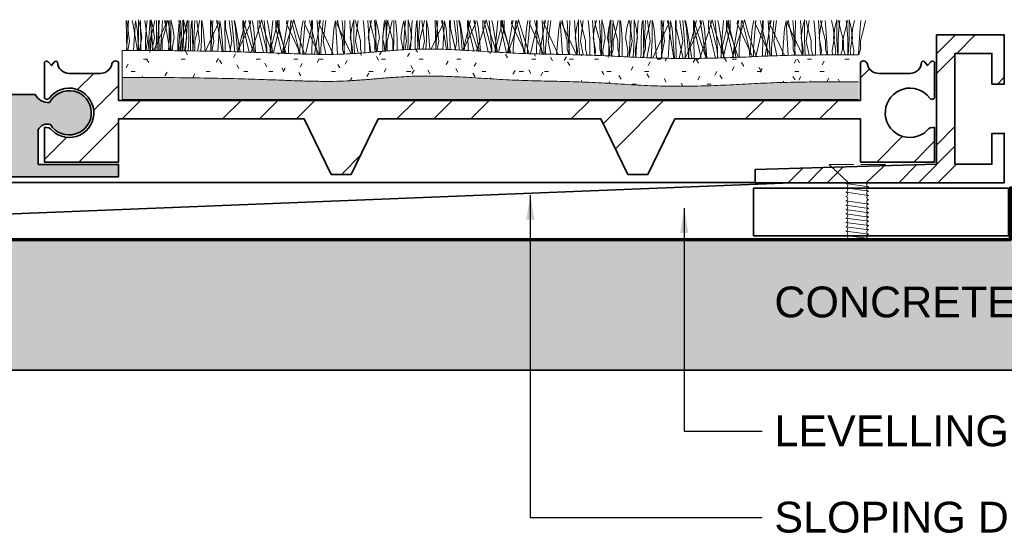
# Model space of a CAD drawing. Header units: millimetres. Extents: x -169 to 166, y -160 to 79.
# Tile 9 of 10: x 39 to 119, y -12 to 29. Entities that reach past the tile are written whole.
import ezdxf

# ---------------------------------------------------------------- set-up
doc = ezdxf.new("R2010")
doc.units = ezdxf.units.MM
for name, color, linetype, lineweight in [('FS-DETAIL', 3, 'Continuous', 35), ('FS-DETAIL-HATCH', 253, 'Continuous', 13), ('FS-DETAIL-THIN', 8, 'Continuous', 18), ('FS-DETAIL-WIDE', 4, 'Continuous', 70), ('FS-TEXT', 7, 'Continuous', 25)]:
    doc.layers.add(name, color=color, linetype=linetype, lineweight=lineweight)
doc.styles.add('Arial', font='arial.ttf', dxfattribs={"height": 2.5})
doc.dimstyles.new('Diagonal_2.5mm Arial$7', dxfattribs={"dimtxt": 2.5, "dimasz": 2, "dimexe": 2.5, "dimexo": 5, "dimgap": 1, "dimtad": 0, "dimzin": 0, "dimdsep": 46, "dimtxsty": 'Arial', "dimcen": 2, "dimdle": 4, "dimclrd": 1, "dimclre": 256, "dimclrt": 7, "dimaunit": 1, "dimadec": 0, "dimazin": 0, "dimtfac": 1, "dimtix": 1, "dimtmove": 2, "dimatfit": 3, "dimfxl": 1, "dimtvp": 1, "dimtolj": 1, "dimtzin": 0, "dimarcsym": 0})

# ---------------------------------------------------------------- blocks, each defined once
blk = doc.blocks.new('SCREW_DETAIL6')
for p, q in [((3359.438, 1426.563), (3361.185, 1427.24)), ((3361.013, 1427.273), (3361.035, 1427.181)), ((3359.517, 1426.921), (3359.588, 1426.622)), ((3359.518, 1426.222), (3361.266, 1426.898)), ((3359.599, 1425.88), (3361.347, 1426.557)), ((3359.76, 1425.197), (3361.508, 1425.874)), ((3359.841, 1424.856), (3361.589, 1425.532)), ((3359.921, 1424.514), (3361.669, 1425.191)), ((3360.002, 1424.173), (3361.75, 1424.849)), ((3360.083, 1423.831), (3361.831, 1424.508)), ((3360.163, 1423.49), (3361.911, 1424.166)), ((3360.244, 1423.148), (3361.992, 1423.825)), ((3360.324, 1422.807), (3362.072, 1423.483)), ((3360.405, 1422.466), (3362.153, 1423.142))]:
    blk.add_line(p, q)
at = {"flags": 128}
for points in [[(3360.204, 1428.588), (3362.158, 1429.05), (3362.096, 1428.957)], [(3362.096, 1428.957), (3361.005, 1427.309), (3361.013, 1427.273)], [(3359.653, 1428.458), (3357.699, 1427.997), (3357.956, 1427.85)], [(3357.956, 1427.85), (3359.509, 1426.956), (3359.517, 1426.921)]]:
    blk.add_lwpolyline(points, dxfattribs=at)
for centre, start, end in [((3361.242, 1427.072), 108.57887, 277.32167), ((3359.462, 1426.389), 289.24806, 97.99086), ((3361.322, 1426.731), 108.57887, 277.32167), ((3361.403, 1426.389), 108.57887, 277.32167), ((3359.543, 1426.047), 289.24806, 97.99086), ((3359.623, 1425.706), 289.24806, 97.99086), ((3361.484, 1426.048), 108.57887, 277.32167), ((3361.564, 1425.706), 108.57887, 277.32167), ((3359.704, 1425.364), 289.24806, 97.99086), ((3359.785, 1425.023), 289.24806, 97.99086), ((3359.865, 1424.681), 289.24806, 97.99086), ((3361.645, 1425.365), 108.57887, 277.32167), ((3361.725, 1425.023), 108.57887, 277.32167), ((3361.806, 1424.682), 108.57887, 277.32167), ((3359.946, 1424.34), 289.24806, 97.99086), ((3360.026, 1423.998), 289.24806, 97.99086), ((3361.887, 1424.341), 108.57887, 277.32167), ((3361.967, 1423.999), 108.57887, 277.32167), ((3360.107, 1423.657), 289.24806, 97.99086), ((3360.188, 1423.315), 289.24806, 97.99086), ((3362.048, 1423.658), 108.57887, 277.32167), ((3362.129, 1423.316), 108.57887, 277.32167), ((3360.268, 1422.974), 289.24806, 97.99086), ((3360.349, 1422.632), 289.24806, 97.99086), ((3360.43, 1422.291), 58.46391, 97.99086), ((3362.209, 1422.975), 108.57887, 271.946)]:
    blk.add_arc(centre, 0.176, start, end)
blk = doc.blocks.new('CARPET-H-PROFILE-MAXI')
at = {"layer": 'FS-DETAIL-HATCH'}
for p, q in [((-73.389, -53.147), (-73.339, -55.574)), ((-73.101, -54.822), (-73.322, -53.147)), ((-73.179, -53.147), (-73.251, -54.109)), ((-72.801, -53.509), (-72.884, -53.147)), ((-72.456, -55.582), (-72.801, -53.509)), ((-72.777, -55.579), (-72.627, -53.161)), ((-72.501, -53.809), (-72.627, -53.161)), ((-72.211, -53.734), (-72.375, -53.078)), ((-72.375, -53.434), (-72.375, -53.078)), ((-72.375, -54.747), (-72.375, -53.434)), ((-72.227, -53.147), (-72.177, -55.584)), ((-71.638, -54.822), (-71.859, -53.147)), ((-71.685, -53.147), (-71.737, -53.547)), ((-71.44, -53.147), (-71.512, -54.109)), ((-71.339, -53.809), (-71.468, -53.147)), ((-71.19, -53.768), (-71.362, -53.078)), ((-71.362, -53.434), (-71.362, -53.078)), ((-71.362, -54.747), (-71.362, -53.434)), ((-71.161, -53.659), (-71.058, -53.147)), ((-71.15, -55.593), (-70.125, -53.397)), ((-70.912, -53.434), (-70.912, -53.147)), ((-70.912, -54.747), (-70.912, -53.434)), ((-70.764, -53.147), (-70.714, -55.597)), ((-70.672, -53.147), (-70.724, -53.547)), ((-70.428, -53.147), (-70.5, -54.109)), ((-70.176, -53.509), (-70.259, -53.147)), ((-69.827, -55.605), (-70.176, -53.509)), ((-70.125, -53.397), (-70.166, -53.147)), ((-70.148, -53.659), (-70.046, -53.147)), ((-69.876, -53.809), (-70.005, -53.147)), ((-69.899, -53.434), (-69.899, -53.147)), ((-69.899, -54.747), (-69.899, -53.434)), ((-69.586, -53.734), (-69.75, -53.078)), ((-69.75, -53.434), (-69.75, -53.078)), ((-69.75, -54.747), (-69.75, -53.434)), ((-69.06, -53.147), (-69.112, -53.547)), ((-68.887, -54.822), (-69.108, -53.147)), ((-68.965, -53.147), (-69.037, -54.109)), ((-68.815, -53.147), (-68.887, -54.109)), ((-68.573, -53.734), (-68.737, -53.078)), ((-68.737, -53.434), (-68.737, -53.078)), ((-68.737, -54.747), (-68.737, -53.434)), ((-68.565, -55.616), (-68.412, -53.147)), ((-68.536, -53.659), (-68.433, -53.147)), ((-68.287, -53.434), (-68.287, -53.147)), ((-68.287, -54.747), (-68.287, -53.434)), ((-68.047, -53.147), (-68.099, -53.547)), ((-68.013, -53.147), (-67.963, -55.621)), ((-67.803, -53.147), (-67.875, -54.109)), ((-67.424, -54.822), (-67.645, -53.147)), ((-67.523, -53.659), (-67.421, -53.147)), ((-67.274, -53.434), (-67.274, -53.147)), ((-67.274, -54.747), (-67.274, -53.434)), ((-67.125, -53.809), (-67.254, -53.147)), ((-66.953, -55.63), (-65.911, -53.397)), ((-66.55, -53.147), (-66.499, -55.637)), ((-66.262, -54.822), (-66.483, -53.147)), ((-66.34, -53.147), (-66.412, -54.109)), ((-65.962, -53.509), (-66.045, -53.147)), ((-65.604, -55.662), (-65.962, -53.509)), ((-65.911, -53.397), (-65.952, -53.147)), ((-65.942, -55.653), (-65.788, -53.161)), ((-65.662, -53.809), (-65.788, -53.161)), ((-65.388, -53.147), (-65.337, -55.669)), ((-65.325, -53.772), (-65.325, -53.147)), ((-64.799, -54.822), (-65.02, -53.147)), ((-64.598, -55.422), (-64.799, -53.147)), ((-64.5, -53.809), (-64.629, -53.147)), ((-64.499, -53.509), (-64.581, -53.147)), ((-64.134, -55.702), (-64.499, -53.509)), ((-64.359, -55.696), (-63.286, -53.397)), ((-64.261, -55.422), (-63.685, -53.147)), ((-63.925, -53.147), (-63.873, -55.709)), ((-63.862, -53.772), (-63.862, -53.145)), ((-63.562, -54.184), (-63.862, -53.145)), ((-63.337, -53.509), (-63.42, -53.147)), ((-62.967, -55.734), (-63.337, -53.509)), ((-63.286, -53.397), (-63.327, -53.147)), ((-63.037, -53.809), (-63.166, -53.147)), ((-62.723, -54.184), (-62.411, -53.1)), ((-62.7, -53.772), (-62.7, -53.147)), ((-62.025, -55.422), (-62.601, -53.147)), ((-62.099, -54.184), (-62.411, -53.1)), ((-61.973, -55.422), (-62.174, -53.147)), ((-61.874, -53.509), (-61.956, -53.147)), ((-61.496, -55.778), (-61.874, -53.509)), ((-61.687, -55.422), (-61.487, -53.147)), ((-61.636, -55.422), (-61.06, -53.147)), ((-61.237, -53.772), (-61.237, -53.145)), ((-60.937, -54.184), (-61.237, -53.145)), ((-60.562, -55.422), (-61.137, -53.147)), ((-60.961, -53.772), (-60.961, -53.147)), ((-60.706, -55.806), (-60.323, -53.508)), ((-60.375, -53.397), (-60.334, -53.147)), ((-59.226, -55.858), (-60.375, -53.397)), ((-60.323, -53.508), (-60.241, -53.147)), ((-60.224, -55.422), (-60.023, -53.147)), ((-60.098, -54.184), (-59.786, -53.1)), ((-59.4, -55.422), (-59.976, -53.147)), ((-59.474, -54.184), (-59.786, -53.1)), ((-59.161, -53.809), (-59.032, -53.147)), ((-59.062, -55.422), (-58.862, -53.147)), ((-58.912, -53.397), (-58.871, -53.147)), ((-57.752, -55.882), (-58.888, -53.447)), ((-57.937, -55.422), (-58.512, -53.147)), ((-58.336, -53.772), (-58.336, -53.147)), ((-58.273, -53.147), (-58.328, -55.879)), ((-58.094, -55.88), (-57.698, -53.508)), ((-57.704, -55.882), (-57.874, -53.147)), ((-57.75, -53.397), (-57.709, -53.147)), ((-56.587, -55.888), (-57.75, -53.397)), ((-57.698, -53.508), (-57.616, -53.147)), ((-57.599, -55.422), (-57.398, -53.147)), ((-57.398, -54.822), (-57.178, -53.147)), ((-56.536, -53.809), (-56.41, -53.161)), ((-56.241, -55.887), (-56.41, -53.161)), ((-56.287, -53.397), (-56.243, -53.13)), ((-55.152, -55.828), (-56.287, -53.397)), ((-56.137, -53.659), (-56.243, -53.13)), ((-55.858, -53.147), (-55.786, -54.109)), ((-55.648, -53.147), (-55.703, -55.858)), ((-55.083, -55.824), (-55.249, -53.147)), ((-55.087, -53.734), (-54.923, -53.078)), ((-54.923, -53.434), (-54.923, -53.078)), ((-54.923, -54.747), (-54.923, -53.434)), ((-54.674, -53.659), (-54.777, -53.147)), ((-54.773, -54.822), (-54.553, -53.147)), ((-54.151, -53.147), (-54.098, -53.547)), ((-53.626, -55.731), (-53.785, -53.147)), ((-53.624, -53.734), (-53.474, -53.134)), ((-53.512, -53.659), (-53.615, -53.147)), ((-53.233, -53.147), (-53.161, -54.109)), ((-52.956, -53.734), (-53.12, -53.078)), ((-53.12, -53.434), (-53.12, -53.078)), ((-53.12, -54.747), (-53.12, -53.434)), ((-52.429, -53.147), (-52.481, -53.547)), ((-52.462, -53.734), (-52.298, -53.078)), ((-52.298, -53.434), (-52.298, -53.078)), ((-52.298, -54.747), (-52.298, -53.434)), ((-52.185, -53.147), (-52.257, -54.109)), ((-52.049, -53.659), (-52.152, -53.147)), ((-51.906, -53.659), (-51.803, -53.147)), ((-51.656, -53.434), (-51.656, -53.147)), ((-51.656, -54.747), (-51.656, -53.434)), ((-51.526, -53.147), (-51.473, -53.547)), ((-50.999, -53.734), (-50.861, -53.181)), ((-50.645, -54.822), (-50.861, -53.181)), ((-50.722, -53.147), (-50.794, -54.109)), ((-50.331, -53.734), (-50.495, -53.078)), ((-50.495, -53.434), (-50.495, -53.078)), ((-50.495, -54.747), (-50.495, -53.434)), ((-50.315, -55.495), (-50.169, -53.147)), ((-49.804, -53.147), (-49.856, -53.547)), ((-49.77, -53.147), (-49.723, -55.484)), ((-49.56, -53.147), (-49.632, -54.109)), ((-49.181, -54.822), (-49.402, -53.147)), ((-49.281, -53.659), (-49.178, -53.147)), ((-49.031, -53.434), (-49.031, -53.147)), ((-49.031, -54.747), (-49.031, -53.434)), ((-48.882, -53.809), (-49.011, -53.147)), ((-48.634, -55.467), (-47.668, -53.397)), ((-48.307, -53.147), (-48.26, -55.477)), ((-48.02, -54.822), (-48.241, -53.147)), ((-48.097, -53.147), (-48.169, -54.109)), ((-47.72, -53.509), (-47.802, -53.147)), ((-47.388, -55.498), (-47.72, -53.509)), ((-47.668, -53.397), (-47.709, -53.147)), ((-47.689, -55.491), (-47.545, -53.161)), ((-47.419, -53.809), (-47.545, -53.161)), ((-47.145, -53.147), (-47.097, -55.506)), ((-47.082, -53.772), (-47.082, -53.147)), ((-46.556, -54.822), (-46.777, -53.147)), ((-46.356, -55.422), (-46.556, -53.147)), ((-46.257, -53.809), (-46.386, -53.147)), ((-46.256, -53.509), (-46.338, -53.147)), ((-45.914, -55.566), (-46.256, -53.509)), ((-46.052, -55.559), (-45.043, -53.397)), ((-46.018, -55.422), (-45.443, -53.147)), ((-45.682, -53.147), (-45.632, -55.581)), ((-45.619, -53.772), (-45.619, -53.145)), ((-45.32, -54.184), (-45.619, -53.145)), ((-45.095, -53.509), (-45.177, -53.147)), ((-44.741, -55.632), (-45.095, -53.509)), ((-45.043, -53.397), (-45.084, -53.147)), ((-44.794, -53.809), (-44.923, -53.147)), ((-44.481, -54.184), (-44.168, -53.1)), ((-44.457, -53.772), (-44.457, -53.147)), ((-43.782, -55.422), (-44.358, -53.147)), ((-43.856, -54.184), (-44.168, -53.1)), ((-43.731, -55.422), (-43.931, -53.147)), ((-43.631, -53.509), (-43.713, -53.147)), ((-43.262, -55.723), (-43.631, -53.509)), ((-43.445, -55.422), (-43.244, -53.147)), ((-43.393, -55.422), (-42.818, -53.147)), ((-42.994, -53.772), (-42.994, -53.145)), ((-42.695, -54.184), (-42.994, -53.145)), ((-42.319, -55.422), (-42.894, -53.147)), ((-42.718, -53.772), (-42.718, -53.147)), ((-42.456, -55.763), (-42.08, -53.508)), ((-42.132, -53.397), (-42.091, -53.147)), ((-40.996, -55.83), (-42.132, -53.397)), ((-42.08, -53.508), (-41.999, -53.147)), ((-41.981, -55.422), (-41.781, -53.147)), ((-41.856, -54.184), (-41.543, -53.1)), ((-41.157, -55.422), (-41.733, -53.147)), ((-41.231, -54.184), (-41.543, -53.1)), ((-40.918, -53.809), (-40.789, -53.147)), ((-40.82, -55.422), (-40.619, -53.147)), ((-40.669, -53.397), (-40.628, -53.147)), ((-39.516, -55.867), (-40.669, -53.397)), ((-39.694, -55.422), (-40.269, -53.147)), ((-40.093, -53.772), (-40.093, -53.147)), ((-40.03, -53.147), (-40.085, -55.853)), ((-39.847, -55.859), (-39.455, -53.508)), ((-39.462, -55.869), (-39.631, -53.147)), ((-39.507, -53.397), (-39.466, -53.147)), ((-38.342, -55.894), (-39.507, -53.397)), ((-39.455, -53.508), (-39.374, -53.147)), ((-39.356, -55.422), (-39.156, -53.147)), ((-39.156, -54.822), (-38.935, -53.147)), ((-38.293, -53.809), (-38.167, -53.161)), ((-37.997, -55.901), (-38.167, -53.161)), ((-38.044, -53.397), (-38, -53.13)), ((-36.864, -55.924), (-38.044, -53.397)), ((-37.895, -53.659), (-38, -53.13)), ((-37.615, -53.147), (-37.543, -54.109)), ((-37.405, -53.147), (-37.461, -55.912)), ((-36.834, -55.924), (-37.006, -53.147)), ((-36.845, -53.734), (-36.681, -53.078)), ((-36.681, -53.434), (-36.681, -53.078)), ((-36.681, -54.747), (-36.681, -53.434)), ((-36.431, -53.659), (-36.534, -53.147)), ((-36.531, -54.822), (-36.31, -53.147)), ((-35.908, -53.147), (-35.856, -53.547)), ((-35.368, -55.976), (-35.543, -53.147)), ((-35.381, -53.734), (-35.231, -53.134)), ((-35.27, -53.659), (-35.372, -53.147)), ((-34.99, -53.147), (-34.918, -54.109)), ((-34.637, -53.734), (-34.801, -53.078)), ((-34.801, -53.434), (-34.801, -53.078)), ((-34.801, -54.747), (-34.801, -53.434)), ((-34.22, -53.734), (-34.056, -53.078)), ((-34.11, -53.147), (-34.163, -53.547)), ((-34.056, -53.434), (-34.056, -53.078)), ((-34.056, -54.747), (-34.056, -53.434)), ((-33.866, -53.147), (-33.938, -54.109)), ((-33.806, -53.659), (-33.909, -53.147)), ((-33.587, -53.659), (-33.484, -53.147)), ((-33.338, -53.434), (-33.338, -53.147)), ((-33.338, -54.747), (-33.338, -53.434)), ((-33.283, -53.147), (-33.231, -53.547)), ((-32.756, -53.734), (-32.606, -53.134)), ((-32.326, -54.822), (-32.547, -53.147)), ((-32.403, -53.147), (-32.475, -54.109)), ((-32.012, -53.734), (-32.176, -53.078)), ((-32.176, -53.434), (-32.176, -53.078)), ((-32.176, -54.747), (-32.176, -53.434)), ((-32.035, -56.125), (-31.851, -53.147)), ((-31.485, -53.147), (-31.538, -53.547)), ((-31.452, -53.147), (-31.39, -56.152)), ((-31.241, -53.147), (-31.313, -54.109)), ((-30.863, -54.822), (-31.083, -53.147)), ((-30.962, -53.659), (-30.859, -53.147)), ((-30.713, -53.434), (-30.713, -53.147)), ((-30.713, -54.747), (-30.713, -53.434)), ((-30.563, -53.809), (-30.693, -53.147)), ((-30.65, -56.185), (-29.349, -53.397)), ((-29.988, -53.147), (-29.926, -56.198)), ((-29.701, -54.822), (-29.922, -53.147)), ((-29.778, -53.147), (-29.85, -54.109)), ((-29.401, -53.509), (-29.483, -53.147)), ((-29.415, -56.207), (-29.226, -53.161)), ((-28.95, -56.216), (-29.401, -53.509)), ((-29.349, -53.397), (-29.39, -53.147)), ((-29.1, -53.809), (-29.226, -53.161)), ((-28.827, -53.147), (-28.764, -56.22)), ((-28.763, -53.772), (-28.763, -53.147)), ((-28.238, -54.822), (-28.458, -53.147)), ((-28.037, -55.422), (-28.238, -53.147)), ((-27.938, -53.809), (-28.068, -53.147)), ((-28.037, -56.209), (-26.724, -53.397)), ((-27.938, -53.509), (-28.02, -53.147)), ((-27.486, -56.219), (-27.938, -53.509)), ((-27.699, -55.422), (-27.124, -53.147)), ((-27.363, -53.147), (-27.301, -56.218)), ((-27.3, -53.772), (-27.3, -53.145)), ((-27.001, -54.184), (-27.3, -53.145)), ((-26.776, -53.509), (-26.858, -53.147)), ((-26.326, -56.21), (-26.776, -53.509)), ((-26.724, -53.397), (-26.765, -53.147)), ((-26.475, -53.809), (-26.604, -53.147)), ((-26.162, -54.184), (-25.85, -53.1)), ((-26.138, -53.772), (-26.138, -53.147)), ((-25.463, -55.422), (-26.039, -53.147)), ((-25.538, -54.184), (-25.85, -53.1)), ((-25.412, -55.422), (-25.613, -53.147)), ((-25.313, -53.509), (-25.395, -53.147)), ((-24.869, -56.17), (-25.313, -53.509)), ((-25.126, -55.422), (-24.925, -53.147)), ((-25.074, -55.422), (-24.499, -53.147)), ((-24.675, -53.772), (-24.675, -53.145)), ((-24.376, -54.184), (-24.675, -53.145)), ((-24, -55.422), (-24.576, -53.147)), ((-24.399, -53.772), (-24.399, -53.147)), ((-24.202, -56.151), (-23.762, -53.509)), ((-23.813, -53.397), (-23.772, -53.147)), ((-22.561, -56.081), (-23.813, -53.397)), ((-23.762, -53.509), (-23.68, -53.147)), ((-23.663, -55.422), (-23.462, -53.147)), ((-23.537, -54.184), (-23.225, -53.1)), ((-22.838, -55.422), (-23.414, -53.147)), ((-22.913, -54.184), (-23.225, -53.1)), ((-22.599, -53.809), (-22.47, -53.147)), ((-22.501, -55.422), (-22.3, -53.147)), ((-22.35, -53.397), (-22.309, -53.147)), ((-21.124, -56.024), (-22.327, -53.447)), ((-21.375, -55.422), (-21.951, -53.147)), ((-21.774, -53.772), (-21.774, -53.147)), ((-21.711, -53.147), (-21.77, -56.049)), ((-21.559, -56.041), (-21.137, -53.509)), ((-21.134, -56.025), (-21.312, -53.147)), ((-21.188, -53.397), (-21.147, -53.147)), ((-19.981, -55.983), (-21.188, -53.397)), ((-21.137, -53.509), (-21.055, -53.147)), ((-21.038, -55.422), (-20.837, -53.147)), ((-20.837, -54.822), (-20.616, -53.147)), ((-19.974, -53.809), (-19.848, -53.161)), ((-19.674, -55.978), (-19.848, -53.161)), ((-19.725, -53.397), (-19.682, -53.13)), ((-18.529, -55.96), (-19.725, -53.397)), ((-19.576, -53.659), (-19.682, -53.13)), ((-19.296, -53.147), (-19.224, -54.109)), ((-19.086, -53.147), (-19.144, -55.97)), ((-18.513, -55.96), (-18.687, -53.147)), ((-18.526, -53.734), (-18.362, -53.078)), ((-18.362, -53.434), (-18.362, -53.078)), ((-18.362, -54.747), (-18.362, -53.434)), ((-18.113, -53.659), (-18.215, -53.147)), ((-18.212, -54.822), (-17.991, -53.147)), ((-17.589, -53.147), (-17.537, -53.547)), ((-17.051, -55.944), (-17.224, -53.147)), ((-17.063, -53.734), (-16.913, -53.134)), ((-16.951, -53.659), (-17.053, -53.147)), ((-16.671, -53.147), (-16.599, -54.109)), ((-16.028, -53.734), (-16.178, -53.134)), ((-15.901, -53.734), (-15.737, -53.078)), ((-15.737, -53.434), (-15.737, -53.078)), ((-15.737, -54.747), (-15.737, -53.434)), ((-15.488, -53.659), (-15.59, -53.147)), ((-15.502, -53.147), (-15.554, -53.547)), ((-14.978, -53.659), (-14.876, -53.147)), ((-14.964, -53.147), (-14.912, -53.547)), ((-14.729, -53.434), (-14.729, -53.078)), ((-14.565, -53.734), (-14.729, -53.078)), ((-14.729, -54.747), (-14.729, -53.434)), ((-14.438, -53.734), (-14.288, -53.134)), ((-13.794, -53.147), (-13.867, -54.109)), ((-13.515, -53.659), (-13.413, -53.147)), ((-73.251, -54.109), (-73.342, -55.574)), ((-72.359, -55.583), (-72.501, -53.809)), ((-72.098, -54.559), (-72.211, -53.734)), ((-71.737, -53.547), (-71.812, -54.597)), ((-71.512, -54.109), (-71.605, -55.589)), ((-71.461, -54.784), (-71.161, -53.659)), ((-71.196, -55.593), (-71.339, -53.809)), ((-71.086, -54.559), (-71.192, -53.777)), ((-70.724, -53.547), (-70.799, -54.597)), ((-70.5, -54.109), (-70.593, -55.598)), ((-70.448, -54.784), (-70.148, -53.659)), ((-69.732, -55.606), (-69.876, -53.809)), ((-69.473, -54.559), (-69.586, -53.734)), ((-69.112, -53.547), (-69.187, -54.597)), ((-69.037, -54.109), (-69.131, -55.611)), ((-68.887, -54.109), (-68.981, -55.612)), ((-68.836, -54.784), (-68.536, -53.659)), ((-68.461, -54.559), (-68.573, -53.734)), ((-68.099, -53.547), (-68.174, -54.597)), ((-67.875, -54.109), (-67.969, -55.621)), ((-67.823, -54.784), (-67.523, -53.659)), ((-66.979, -55.63), (-67.125, -53.809)), ((-66.412, -54.109), (-66.507, -55.637)), ((-65.513, -55.664), (-65.662, -53.809)), ((-64.88, -55.682), (-65.325, -53.772)), ((-64.349, -55.696), (-64.5, -53.809)), ((-63.407, -55.722), (-63.862, -53.772)), ((-63.046, -55.732), (-63.562, -54.184)), ((-63.238, -55.727), (-62.723, -54.184)), ((-62.883, -55.736), (-63.037, -53.809)), ((-62.238, -55.754), (-62.7, -53.772)), ((-61.569, -55.775), (-62.099, -54.184)), ((-61.429, -55.78), (-60.961, -53.772)), ((-60.763, -55.804), (-61.237, -53.772)), ((-60.393, -55.817), (-60.937, -54.184)), ((-60.64, -55.808), (-60.098, -54.184)), ((-58.912, -55.869), (-59.474, -54.184)), ((-59.325, -55.855), (-59.161, -53.809)), ((-58.825, -55.872), (-58.336, -53.772)), ((-56.702, -55.888), (-56.536, -53.809)), ((-55.837, -54.784), (-56.137, -53.659)), ((-55.786, -54.109), (-55.677, -55.856)), ((-55.2, -54.559), (-55.087, -53.734)), ((-54.374, -54.784), (-54.674, -53.659)), ((-54.098, -53.547), (-54.023, -54.597)), ((-53.737, -54.559), (-53.624, -53.734)), ((-53.212, -54.784), (-53.512, -53.659)), ((-53.161, -54.109), (-53.062, -55.684)), ((-52.843, -54.559), (-52.956, -53.734)), ((-52.575, -54.559), (-52.462, -53.734)), ((-52.481, -53.547), (-52.556, -54.597)), ((-52.257, -54.109), (-52.352, -55.625)), ((-52.206, -54.784), (-51.906, -53.659)), ((-51.749, -54.784), (-52.049, -53.659)), ((-51.473, -53.547), (-51.398, -54.597)), ((-51.112, -54.559), (-50.999, -53.734)), ((-50.794, -54.109), (-50.883, -55.527)), ((-50.218, -54.559), (-50.331, -53.734)), ((-49.856, -53.547), (-49.931, -54.597)), ((-49.632, -54.109), (-49.718, -55.484)), ((-49.581, -54.784), (-49.281, -53.659)), ((-48.75, -55.465), (-48.882, -53.809)), ((-48.169, -54.109), (-48.254, -55.477)), ((-47.284, -55.501), (-47.419, -53.809)), ((-46.674, -55.525), (-47.082, -53.772)), ((-46.117, -55.555), (-46.257, -53.809)), ((-45.192, -55.605), (-45.619, -53.772)), ((-44.839, -55.626), (-45.32, -54.184)), ((-44.959, -55.619), (-44.481, -54.184)), ((-44.648, -55.638), (-44.794, -53.809)), ((-44.013, -55.677), (-44.457, -53.772)), ((-43.345, -55.718), (-43.856, -54.184)), ((-43.174, -55.728), (-42.718, -53.772)), ((-42.531, -55.76), (-42.994, -53.772)), ((-42.164, -55.777), (-42.695, -54.184)), ((-42.383, -55.766), (-41.856, -54.184)), ((-40.68, -55.838), (-41.231, -54.184)), ((-41.08, -55.827), (-40.918, -53.809)), ((-40.575, -55.841), (-40.093, -53.772)), ((-38.46, -55.892), (-38.293, -53.809)), ((-37.595, -54.784), (-37.895, -53.659)), ((-37.543, -54.109), (-37.431, -55.909)), ((-36.957, -54.559), (-36.845, -53.734)), ((-36.131, -54.784), (-36.431, -53.659)), ((-35.856, -53.547), (-35.781, -54.597)), ((-35.494, -54.559), (-35.381, -53.734)), ((-34.97, -54.784), (-35.27, -53.659)), ((-34.918, -54.109), (-34.806, -55.909)), ((-34.524, -54.559), (-34.637, -53.734)), ((-34.332, -54.559), (-34.22, -53.734)), ((-34.163, -53.547), (-34.238, -54.597)), ((-33.938, -54.109), (-34.051, -55.909)), ((-33.887, -54.784), (-33.587, -53.659)), ((-33.506, -54.784), (-33.806, -53.659)), ((-33.231, -53.547), (-33.156, -54.597)), ((-32.869, -54.559), (-32.756, -53.734)), ((-32.475, -54.109), (-32.588, -55.909)), ((-31.899, -54.559), (-32.012, -53.734)), ((-31.538, -53.547), (-31.613, -54.597)), ((-31.313, -54.109), (-31.426, -55.909)), ((-31.262, -54.784), (-30.962, -53.659)), ((-30.373, -56.189), (-30.563, -53.809)), ((-29.85, -54.109), (-29.963, -55.909)), ((-28.907, -56.217), (-29.1, -53.809)), ((-28.192, -56.224), (-28.763, -53.772)), ((-27.745, -56.221), (-27.938, -53.809)), ((-26.731, -56.213), (-27.3, -53.772)), ((-26.325, -56.21), (-27.001, -54.184)), ((-26.838, -56.214), (-26.162, -54.184)), ((-26.283, -56.21), (-26.475, -53.809)), ((-25.575, -56.191), (-26.138, -53.772)), ((-24.875, -56.171), (-25.538, -54.184)), ((-24.959, -56.173), (-24.399, -53.772)), ((-24.121, -56.149), (-24.675, -53.772)), ((-23.727, -56.132), (-24.376, -54.184)), ((-24.192, -56.151), (-23.537, -54.184)), ((-22.284, -56.069), (-22.913, -54.184)), ((-22.782, -56.091), (-22.599, -53.809)), ((-22.31, -56.07), (-21.774, -53.772)), ((-20.149, -55.988), (-19.974, -53.809)), ((-19.276, -54.784), (-19.576, -53.659)), ((-19.224, -54.109), (-19.112, -55.909)), ((-18.638, -54.559), (-18.526, -53.734)), ((-17.813, -54.784), (-18.113, -53.659)), ((-17.537, -53.547), (-17.462, -54.597)), ((-17.175, -54.559), (-17.063, -53.734)), ((-16.651, -54.784), (-16.951, -53.659)), ((-16.599, -54.109), (-16.487, -55.909)), ((-15.916, -54.559), (-16.028, -53.734)), ((-16.013, -54.559), (-15.901, -53.734)), ((-15.554, -53.547), (-15.629, -54.597)), ((-15.188, -54.784), (-15.488, -53.659)), ((-15.278, -54.784), (-14.978, -53.659)), ((-14.912, -53.547), (-14.837, -54.597)), ((-14.453, -54.559), (-14.565, -53.734)), ((-14.55, -54.559), (-14.438, -53.734)), ((-13.867, -54.109), (-13.979, -55.909)), ((-13.815, -54.784), (-13.515, -53.659)), ((-73.256, -55.575), (-73.101, -54.822)), ((-72.425, -55.582), (-72.375, -54.747)), ((-72.282, -55.583), (-72.211, -55.084)), ((-72.211, -55.084), (-72.098, -54.559)), ((-71.812, -54.597), (-71.812, -55.587)), ((-71.796, -55.588), (-71.638, -54.822)), ((-71.461, -55.459), (-71.461, -54.784)), ((-71.413, -55.591), (-71.362, -54.747)), ((-71.271, -55.592), (-71.198, -55.084)), ((-71.198, -55.084), (-71.086, -54.559)), ((-70.963, -55.595), (-70.912, -54.747)), ((-70.799, -54.597), (-70.799, -55.596)), ((-70.448, -55.459), (-70.448, -54.784)), ((-69.951, -55.604), (-69.899, -54.747)), ((-69.801, -55.605), (-69.75, -54.747)), ((-69.661, -55.606), (-69.586, -55.084)), ((-69.586, -55.084), (-69.473, -54.559)), ((-69.187, -54.597), (-69.187, -55.611)), ((-69.05, -55.612), (-68.887, -54.822)), ((-68.836, -55.459), (-68.836, -54.784)), ((-68.789, -55.614), (-68.737, -54.747)), ((-68.648, -55.609), (-68.573, -55.084)), ((-68.573, -55.084), (-68.461, -54.559)), ((-68.339, -55.618), (-68.287, -54.747)), ((-68.174, -54.597), (-68.174, -55.62)), ((-67.823, -55.459), (-67.823, -54.784)), ((-67.589, -55.625), (-67.424, -54.822)), ((-67.327, -55.627), (-67.274, -54.747)), ((-66.43, -55.639), (-66.262, -54.822)), ((-64.975, -55.679), (-64.799, -54.822)), ((-57.18, -55.885), (-57.398, -54.822)), ((-55.837, -55.459), (-55.837, -54.784)), ((-55.087, -55.084), (-55.2, -54.559)), ((-55.012, -55.609), (-55.087, -55.084)), ((-54.859, -55.812), (-54.923, -54.747)), ((-54.573, -55.797), (-54.773, -54.822)), ((-54.374, -55.459), (-54.374, -54.784)), ((-54.023, -54.597), (-54.023, -55.764)), ((-53.624, -55.084), (-53.737, -54.559)), ((-53.549, -55.609), (-53.624, -55.084)), ((-53.212, -55.459), (-53.212, -54.784)), ((-53.176, -55.693), (-53.12, -54.747)), ((-53.031, -55.609), (-52.956, -55.084)), ((-52.956, -55.084), (-52.843, -54.559)), ((-52.462, -55.084), (-52.575, -54.559)), ((-52.556, -54.597), (-52.556, -55.642)), ((-52.387, -55.609), (-52.462, -55.084)), ((-52.246, -55.613), (-52.298, -54.747)), ((-52.206, -55.459), (-52.206, -54.784)), ((-51.749, -55.459), (-51.749, -54.784)), ((-51.706, -55.58), (-51.656, -54.747)), ((-51.398, -54.597), (-51.398, -55.56)), ((-50.999, -55.084), (-51.112, -54.559)), ((-50.935, -55.53), (-50.999, -55.084)), ((-50.788, -55.521), (-50.645, -54.822)), ((-50.54, -55.505), (-50.495, -54.747)), ((-50.39, -55.497), (-50.331, -55.084)), ((-50.331, -55.084), (-50.218, -54.559)), ((-49.931, -54.597), (-49.931, -55.488)), ((-49.581, -55.459), (-49.581, -54.784)), ((-49.316, -55.477), (-49.181, -54.822)), ((-49.075, -55.472), (-49.031, -54.747)), ((-48.155, -55.479), (-48.02, -54.822)), ((-46.701, -55.523), (-46.556, -54.822)), ((-38.938, -55.882), (-39.156, -54.822)), ((-37.595, -55.459), (-37.595, -54.784)), ((-36.845, -55.084), (-36.957, -54.559)), ((-36.77, -55.609), (-36.845, -55.084)), ((-36.609, -55.933), (-36.681, -54.747)), ((-36.3, -55.944), (-36.531, -54.822)), ((-36.131, -55.459), (-36.131, -54.784)), ((-35.781, -54.597), (-35.781, -55.797)), ((-35.381, -55.084), (-35.494, -54.559)), ((-35.306, -55.609), (-35.381, -55.084)), ((-34.97, -55.459), (-34.97, -54.784)), ((-34.876, -55.993), (-34.801, -54.747)), ((-34.712, -55.609), (-34.637, -55.084)), ((-34.637, -55.084), (-34.524, -54.559)), ((-34.22, -55.084), (-34.332, -54.559)), ((-34.238, -54.597), (-34.238, -55.797)), ((-34.145, -55.609), (-34.22, -55.084)), ((-33.978, -56.035), (-34.056, -54.747)), ((-33.887, -55.459), (-33.887, -54.784)), ((-33.506, -55.459), (-33.506, -54.784)), ((-33.416, -56.062), (-33.338, -54.747)), ((-33.156, -54.597), (-33.156, -55.797)), ((-32.756, -55.084), (-32.869, -54.559)), ((-32.681, -55.609), (-32.756, -55.084)), ((-32.589, -56.101), (-32.326, -54.822)), ((-32.258, -56.115), (-32.176, -54.747)), ((-32.087, -55.609), (-32.012, -55.084)), ((-32.012, -55.084), (-31.899, -54.559)), ((-31.613, -54.597), (-31.613, -55.797)), ((-31.262, -55.459), (-31.262, -54.784)), ((-31.138, -56.163), (-30.863, -54.822)), ((-30.798, -56.177), (-30.713, -54.747)), ((-29.983, -56.197), (-29.701, -54.822)), ((-28.526, -56.224), (-28.238, -54.822)), ((-20.594, -56.004), (-20.837, -54.822)), ((-19.276, -55.459), (-19.276, -54.784)), ((-18.526, -55.084), (-18.638, -54.559)), ((-18.451, -55.609), (-18.526, -55.084)), ((-18.289, -55.957), (-18.362, -54.747)), ((-17.979, -55.952), (-18.212, -54.822)), ((-17.813, -55.459), (-17.813, -54.784)), ((-17.462, -54.597), (-17.462, -55.797)), ((-17.063, -55.084), (-17.175, -54.559)), ((-16.988, -55.609), (-17.063, -55.084)), ((-16.651, -55.459), (-16.651, -54.784)), ((-16.103, -55.609), (-16.028, -55.084)), ((-16.028, -55.084), (-15.916, -54.559)), ((-15.901, -55.084), (-16.013, -54.559)), ((-15.826, -55.609), (-15.901, -55.084)), ((-15.665, -55.942), (-15.737, -54.747)), ((-15.629, -54.597), (-15.629, -55.797)), ((-15.278, -55.459), (-15.278, -54.784)), ((-15.188, -55.459), (-15.188, -54.784)), ((-14.837, -54.597), (-14.837, -55.797)), ((-14.801, -55.94), (-14.729, -54.747)), ((-14.64, -55.609), (-14.565, -55.084)), ((-14.565, -55.084), (-14.453, -54.559)), ((-14.438, -55.084), (-14.55, -54.559)), ((-14.363, -55.609), (-14.438, -55.084)), ((-13.815, -55.459), (-13.815, -54.784)), ((-71.498, -55.59), (-71.461, -55.459)), ((-70.488, -55.599), (-70.448, -55.459)), ((-68.88, -55.613), (-68.836, -55.459)), ((-67.87, -55.622), (-67.823, -55.459)), ((-64.598, -55.689), (-64.598, -55.422)), ((-64.285, -55.698), (-64.261, -55.422)), ((-61.995, -55.761), (-62.025, -55.422)), ((-61.973, -55.761), (-61.973, -55.422)), ((-61.687, -55.771), (-61.687, -55.422)), ((-61.667, -55.772), (-61.636, -55.422)), ((-60.527, -55.812), (-60.562, -55.422)), ((-60.224, -55.823), (-60.224, -55.422)), ((-59.362, -55.853), (-59.4, -55.422)), ((-59.062, -55.864), (-59.062, -55.422)), ((-57.896, -55.881), (-57.937, -55.422)), ((-57.599, -55.883), (-57.599, -55.422)), ((-55.724, -55.859), (-55.837, -55.459)), ((-55.032, -55.822), (-55.012, -55.609)), ((-54.283, -55.782), (-54.374, -55.459)), ((-53.56, -55.725), (-53.549, -55.609)), ((-53.147, -55.691), (-53.212, -55.459)), ((-53.024, -55.681), (-53.031, -55.609)), ((-52.389, -55.628), (-52.387, -55.609)), ((-52.249, -55.613), (-52.206, -55.459)), ((-51.715, -55.581), (-51.749, -55.459)), ((-49.587, -55.482), (-49.581, -55.459)), ((-46.356, -55.542), (-46.356, -55.422)), ((-46.03, -55.56), (-46.018, -55.422)), ((-43.758, -55.692), (-43.782, -55.422)), ((-43.731, -55.694), (-43.731, -55.422)), ((-43.445, -55.711), (-43.445, -55.422)), ((-43.419, -55.713), (-43.393, -55.422)), ((-42.288, -55.771), (-42.319, -55.422)), ((-41.981, -55.785), (-41.981, -55.422)), ((-41.122, -55.825), (-41.157, -55.422)), ((-40.82, -55.835), (-40.82, -55.422)), ((-39.655, -55.864), (-39.694, -55.422)), ((-39.356, -55.871), (-39.356, -55.422)), ((-37.467, -55.912), (-37.595, -55.459)), ((-36.799, -55.927), (-36.77, -55.609)), ((-35.991, -55.955), (-36.131, -55.459)), ((-35.781, -55.797), (-35.777, -55.962)), ((-35.34, -55.977), (-35.306, -55.609)), ((-34.818, -55.995), (-34.97, -55.459)), ((-34.676, -56.002), (-34.712, -55.609)), ((-34.238, -55.797), (-34.242, -56.022)), ((-34.182, -56.025), (-34.145, -55.609)), ((-34.049, -56.032), (-33.887, -55.459)), ((-33.335, -56.066), (-33.506, -55.459)), ((-33.156, -55.797), (-33.15, -56.075)), ((-32.726, -56.095), (-32.681, -55.609)), ((-32.04, -56.124), (-32.087, -55.609)), ((-31.613, -55.797), (-31.62, -56.142)), ((-31.457, -56.149), (-31.262, -55.459)), ((-28.037, -56.223), (-28.037, -55.422)), ((-27.769, -56.221), (-27.699, -55.422)), ((-25.396, -56.186), (-25.463, -55.422)), ((-25.412, -56.186), (-25.412, -55.422)), ((-25.141, -56.178), (-25.074, -55.422)), ((-25.126, -56.178), (-25.126, -55.422)), ((-23.937, -56.141), (-24, -55.422)), ((-23.663, -56.129), (-23.663, -55.422)), ((-22.78, -56.091), (-22.838, -55.422)), ((-22.501, -56.078), (-22.501, -55.422)), ((-21.322, -56.032), (-21.375, -55.422)), ((-21.038, -56.021), (-21.038, -55.422)), ((-19.132, -55.97), (-19.276, -55.459)), ((-18.483, -55.96), (-18.451, -55.609)), ((-17.675, -55.948), (-17.813, -55.459)), ((-17.462, -55.797), (-17.459, -55.944)), ((-17.018, -55.944), (-16.988, -55.609)), ((-16.514, -55.943), (-16.651, -55.459)), ((-16.073, -55.942), (-16.103, -55.609)), ((-15.856, -55.942), (-15.826, -55.609)), ((-15.629, -55.797), (-15.632, -55.941)), ((-15.415, -55.941), (-15.278, -55.459)), ((-15.051, -55.941), (-15.188, -55.459)), ((-14.837, -55.797), (-14.834, -55.94)), ((-14.61, -55.94), (-14.64, -55.609)), ((-14.393, -55.94), (-14.363, -55.609)), ((-13.951, -55.939), (-13.815, -55.459)), ((-34.806, -55.909), (-34.811, -55.995)), ((-34.051, -55.909), (-34.042, -56.032)), ((-32.588, -55.909), (-32.574, -56.102)), ((-31.426, -55.909), (-31.409, -56.151)), ((-29.963, -55.909), (-29.943, -56.197)), ((-28.037, -56.223), (-28.037, -56.209)), ((-19.112, -55.909), (-19.116, -55.969)), ((-16.487, -55.909), (-16.489, -55.943))]:
    blk.add_line(p, q, dxfattribs=at)

msp = doc.modelspace()

# ---------------------------------------------------------------- hatches: boundary and pattern name
at = {"layer": 'FS-DETAIL-HATCH'}
h = msp.add_hatch(dxfattribs=at)
h.set_pattern_fill('FP_3', color=256, style=0, pattern_type=2)
h.set_pattern_definition([(45, (-1523.025, -3298.658), (-4.490128, 4.490128), []), (45, (-1521.438, -3298.658), (9e-16, 8.980256), []), (45, (-1524.612, -3298.658), (9e-16, 8.980256), [])])
h.paths.add_polyline_path([(118.956, 15.662), (98.756, 15.662), (98.756, 16.736), (113.456, 17.18), (113.456, 27.662), (118.956, 27.662), (118.956, 23.662), (117.956, 23.662), (117.956, 26.162), (114.956, 26.162), (114.956, 17.162), (117.956, 17.162), (117.956, 19.662), (118.956, 19.662)], flags=0)
h = msp.add_hatch(dxfattribs=at)
h.set_pattern_fill('FP_4', color=256, style=0, pattern_type=2)
h.set_pattern_definition([(0, (-1427.1168, -3298.6579), (4.064, 1.016), [0.335, -2.713, 0.335, -2.713, -16.256]), (0, (-1427.1168, -3298.6579), (4.064, 1.016), [-6.096, 0.335, -5.761, 0.335, -2.713, -7.112]), (0, (-1427.1168, -3298.6579), (4.064, 1.016), [-15.24, 0.335, -1.697, 0.335, -4.745]), (120, (-1425.5928, -3298.1499), (-2.9118818, 3.01152724), [0.335, -2.713, 0.335, -2.713, -16.256]), (120, (-1425.5928, -3298.1499), (-2.9118818, 3.01152724), [-6.096, 0.335, -5.761, 0.335, -2.713, -7.112]), (120, (-1425.5928, -3298.1499), (-2.9118818, 3.01152724), [-15.24, 0.335, -1.697, 0.335, -4.745]), (240, (-1425.0848, -3296.1179), (-1.1521182, -4.02752724), [0.335, -2.713, 0.335, -2.713, -16.256]), (240, (-1425.0848, -3296.1179), (-1.1521182, -4.02752724), [-6.096, 0.335, -5.761, 0.335, -2.713, -7.112]), (240, (-1425.0848, -3296.1179), (-1.1521182, -4.02752724), [-15.24, 0.335, -1.697, 0.335, -4.745])])
h.paths.add_polyline_path([(92.731, 23.488), (94.89, 23.529), (96.966, 23.617), (98.94, 23.718), (101.05, 23.802), (103.623, 23.841), (107.12, 23.847), (107.12, 26.033), (103.635, 26.028), (101.078, 25.989), (94.868, 25.762), (92.668, 25.746), (90.485, 25.788), (84.227, 26.048), (80.108, 26.142), (78.049, 26.237), (75.831, 26.371), (74.138, 26.463), (72.388, 26.507), (70.682, 26.475), (68.894, 26.359), (66.945, 26.197), (64.804, 26.082), (62.391, 26.096), (59.184, 26.209), (54.433, 26.339), (47.39, 26.401), (47.39, 24.215), (54.434, 24.153), (59.186, 24.023), (62.393, 23.909), (64.806, 23.896), (66.947, 24.011), (68.897, 24.173), (70.685, 24.289), (72.39, 24.32), (74.138, 24.277), (76.029, 24.174), (78.036, 24.051), (80.087, 23.956), (84.206, 23.852), (86.295, 23.761), (88.413, 23.635), (90.559, 23.526)], flags=0)
at = {"layer": 'FS-DETAIL-HATCH', "lineweight": 18}
h = msp.add_hatch(dxfattribs=at)
h.set_pattern_fill('FP_1', color=256, style=0, pattern_type=2)
h.set_pattern_definition([(45, (-1427.254, -3314.577), (14.142136, -9e-16), [20, 0]), (45, (-1424.254, -3314.577), (14.142136, -9e-16), [20, 0]), (45, (-1421.254, -3314.577), (14.142136, -9e-16), [20, 0])])
h.paths.add_polyline_path([(64.354, 16.337), (65.98, 16.337), (68.167, 20.837), (86.233, 20.837), (88.42, 16.337), (90.046, 16.337), (92.233, 20.837), (107.3, 20.837), (107.3, 17.337), (113.3, 17.337), (113.3, 20.137), (113.159, 20.153), (113.018, 20.135), (112.887, 20.083), (112.772, 19.999), (112.681, 19.89), (112.272, 19.589), (111.801, 19.4), (111.297, 19.337), (110.794, 19.402), (110.323, 19.592), (109.915, 19.894), (109.596, 20.289), (109.387, 20.752), (109.302, 21.253), (109.345, 21.759), (109.514, 22.237), (109.799, 22.658), (110.18, 22.993), (110.633, 23.222), (111.129, 23.329), (111.637, 23.308), (112.122, 23.16), (112.555, 22.894), (112.993, 22.452), (113.048, 22.432), (113.106, 22.427), (113.163, 22.435), (113.217, 22.457), (113.263, 22.492), (113.3, 22.537), (113.3, 25.437), (113.243, 25.503), (113.161, 25.534), (113.074, 25.523), (113.036, 25.503), (112.733, 25.167), (112.461, 25.5), (112.392, 25.526), (112.32, 25.514), (112.288, 25.494), (112.245, 25.434), (112.207, 25.197), (112.109, 24.978), (111.957, 24.791), (111.763, 24.649), (111.539, 24.563), (111.3, 24.537), (108.788, 24.537), (108.577, 24.556), (108.376, 24.621), (108.194, 24.73), (108.041, 24.877), (107.924, 25.054), (107.796, 25.404), (107.742, 25.465), (107.674, 25.509), (107.597, 25.536), (107.516, 25.542), (107.436, 25.527), (107.362, 25.492), (107.3, 25.44), (107.3, 22.337), (47.1, 22.337), (47.1, 25.44), (47.038, 25.492), (46.964, 25.527), (46.884, 25.542), (46.803, 25.536), (46.726, 25.509), (46.658, 25.465), (46.604, 25.404), (46.565, 25.32), (46.55, 25.252), (46.476, 25.054), (46.359, 24.877), (46.206, 24.73), (46.024, 24.621), (45.823, 24.556), (45.612, 24.537), (43.1, 24.537), (42.861, 24.563), (42.637, 24.649), (42.443, 24.791), (42.291, 24.978), (42.193, 25.197), (42.155, 25.434), (42.112, 25.494), (42.045, 25.525), (41.972, 25.518), (41.939, 25.5), (41.667, 25.167), (41.364, 25.503), (41.283, 25.534), (41.196, 25.523), (41.157, 25.503), (41.1, 25.437), (41.1, 22.537), (41.137, 22.492), (41.183, 22.457), (41.237, 22.435), (41.294, 22.427), (41.352, 22.432), (41.407, 22.452), (41.455, 22.485), (41.507, 22.542), (41.845, 22.894), (42.278, 23.16), (42.763, 23.308), (43.271, 23.329), (43.767, 23.222), (44.229, 22.986), (44.601, 22.658), (44.891, 22.221), (45.055, 21.759), (45.098, 21.253), (45.013, 20.752), (44.804, 20.289), (44.485, 19.894), (44.077, 19.592), (43.606, 19.402), (43.103, 19.337), (42.599, 19.4), (42.112, 19.601), (41.719, 19.89), (41.628, 19.999), (41.507, 20.085), (41.382, 20.135), (41.241, 20.153), (41.1, 20.137), (41.1, 17.337), (47.1, 17.337), (47.1, 20.837), (62.167, 20.837)], flags=0)
at = {"layer": 'FS-DETAIL-HATCH'}
h = msp.add_hatch(color=256, dxfattribs=at)
h.paths.add_polyline_path([(74.138, 22.413), (107.136, 22.413), (107.136, 24.413), (107.12, 24.413), (107.12, 23.847), (103.623, 23.841), (101.05, 23.802), (98.94, 23.718), (96.966, 23.617), (94.868, 23.529), (92.668, 23.489), (90.485, 23.53), (88.366, 23.638), (86.288, 23.762), (84.206, 23.852), (80.087, 23.956), (78.036, 24.051), (75.831, 24.185), (74.138, 24.277), (74.138, 24.174)], flags=0)
h.paths.add_polyline_path([(62.393, 22.413), (74.138, 22.413), (74.138, 24.277), (72.388, 24.32), (70.682, 24.288), (68.894, 24.172), (66.945, 24.011), (64.804, 23.896), (62.393, 23.909), (62.393, 23.896)], flags=0)
h.paths.add_polyline_path([(47.39, 22.413), (62.393, 22.413), (62.391, 23.909), (59.184, 24.023), (54.433, 24.153), (47.39, 24.215), (47.39, 24.153)], flags=0)
msp.add_hatch(color=256, dxfattribs=at).paths.add_polyline_path([(39.166, 16.145), (47.104, 16.145), (47.104, 17.145), (40.6, 17.145), (40.6, 19.968), (40.702, 20.132), (40.84, 20.267), (41.007, 20.364), (41.192, 20.417), (41.385, 20.425), (41.574, 20.385), (41.856, 20.038), (42.222, 19.768), (42.63, 19.601), (43.074, 19.539), (43.519, 19.588), (43.938, 19.745), (44.305, 20.002), (44.597, 20.341), (44.797, 20.742), (44.891, 21.191), (44.875, 21.627), (44.748, 22.056), (44.519, 22.441), (44.202, 22.758), (43.817, 22.986), (43.387, 23.112), (42.94, 23.128), (42.502, 23.033), (42.102, 22.833), (41.763, 22.54), (41.507, 22.172), (41.227, 22.18), (40.956, 22.254), (40.711, 22.39), (40.504, 22.58), (40.348, 22.813), (36.852, 22.813), (36.696, 22.58), (36.489, 22.39), (36.244, 22.254), (35.973, 22.18), (35.693, 22.172), (35.437, 22.54), (35.098, 22.833), (34.698, 23.033), (34.26, 23.128), (33.813, 23.112), (33.383, 22.986), (32.998, 22.758), (32.681, 22.441), (32.452, 22.056), (32.325, 21.627), (32.309, 21.179), (32.403, 20.742), (32.603, 20.341), (32.895, 20.002), (33.262, 19.745), (33.681, 19.588), (34.126, 19.539), (34.57, 19.601), (34.984, 19.771), (35.344, 20.038), (35.626, 20.385), (35.815, 20.425), (36.008, 20.417), (36.193, 20.364), (36.36, 20.267), (36.498, 20.132), (36.6, 19.968), (36.6, 17.145), (30.096, 17.145), (30.096, 16.145), (38.6, 16.145)], flags=0)
h = msp.add_hatch(dxfattribs=at)
h.set_pattern_fill('FP_3', color=256, style=0, pattern_type=2)
h.set_pattern_definition([(50, (-1519.0457, -3298.658), (7.174375, -0.628683), [0.75, -8.25]), (100.45, (-1518.446, -3298.711), (5.785598, 6.893719), [0.64, -7.01]), (46.18, (-1519.046, -3296.658), (10.672662, -1.655812), [1.125, -12.375]), (96.64, (-1518.156, -3296.798), (9.346212, 9.742055), [0.956, -10.517]), (351.184, (-1519.046, -3296.658), (9.346443, 9.74164), [0.9, -9.9]), (21, (-1518.0457, -3297.158), (5.969341, -4.026198), [0.75, -8.25]), (326, (-1518.046, -3297.158), (2.432792, 7.2513), [0.6, -6.6]), (71.451, (-1517.549, -3297.493), (8.402601, 3.225564), [0.637, -7.011]), (37.5, (-1519.0457, -3298.6579), (0.1215986, 3.3289385), [0.025, -6.52, 0.025, -6.7, -6.65]), (37.5, (-1519.0457, -3298.6579), (0.1215986, 3.3289385), [-13.27, 0.025, -6.625]), (7.5, (-1519.0457, -3298.658), (2.6306954, 3.944117), [0.025, -3.82, 0.025, -6.37, -2.55]), (7.5, (-1519.0457, -3298.658), (2.6306954, 3.944117), [-10.24, 0.025, -2.525]), (327.5, (-1521.2757, -3298.658), (5.337887, -0.2253338), [0.025, -2.5, 0.025, -7.8, -10.375]), (327.5, (-1521.2757, -3298.658), (5.337887, -0.2253338), [-10.35, 0.025, -10.35]), (317.5, (-1522.2757, -3298.658), (5.831567, 1.00132), [0.025, -3.25, 0.025, -5.18, -7.375]), (317.5, (-1522.2757, -3298.658), (5.831567, 1.00132), [-8.48, 0.025, -7.35])])
h.paths.add_polyline_path([(158.487, 0.453), (158.487, 13.392), (154.931, 13.844), (161.86, 14.748), (158.487, 15.199), (119.425, 15.224), (119.425, 11.039), (15, 11.039), (15, 9.789), (14.189, 9.789), (14.581, 9.323), (14.855, 8.779), (14.996, 8.187), (14.996, 7.578), (14.855, 6.985), (14.581, 6.441), (14.189, 5.975), (14.77, 4.662), (15.011, 3.245), (14.897, 1.813), (14.434, 0.453), (109.542, 0.453)])
h.paths.add_polyline_path([(-14.434, 0.453), (-14.897, 1.813), (-15.011, 3.245), (-14.77, 4.662), (-14.189, 5.975), (-14.581, 6.441), (-14.855, 6.985), (-14.996, 7.578), (-14.996, 8.187), (-14.855, 8.779), (-14.581, 9.323), (-14.189, 9.789), (-15, 9.789), (-15, 11.039), (-123.689, 11.039), (-123.689, 15.224), (-158.305, 15.043), (-154.749, 14.591), (-161.86, 13.688), (-158.305, 13.236), (-158.305, 0.453), (-55.604, 0.453)])

# ---------------------------------------------------------------- linework, layer by layer
at = {"layer": 'FS-DETAIL'}
for p, q in [((98.756, 15.678), (-98.756, 15.678)), ((102.333, 15.678), (15, 12.184))]:
    msp.add_line(p, q, dxfattribs=at)
for points in [[(113.456, 27.662), (118.956, 27.662), (118.956, 23.662), (117.956, 23.662), (117.956, 26.162), (114.956, 26.162), (114.956, 17.162), (117.956, 17.162), (117.956, 19.662), (118.956, 19.662), (118.956, 15.662), (98.756, 15.662), (98.756, 16.736), (113.456, 17.18)], [(119.304, 15.224), (98.616, 15.224), (98.616, 11.362), (119.304, 11.362)]]:
    msp.add_lwpolyline(points, close=True, dxfattribs=at)
at = {"layer": 'FS-DETAIL', "flags": 128}
msp.add_lwpolyline([(47.1, 25.44, 0.649557), (46.55, 25.252, -0.350736), (45.612, 24.537), (43.1, 24.537, -0.411806), (42.155, 25.434, 0.667183), (41.892, 25.443), (41.667, 25.167), (41.422, 25.437, 0.609352), (41.1, 25.437), (41.1, 22.537, 0.537045), (41.493, 22.528, -2.643619), (41.719, 19.89, 0.321512), (41.1, 20.137), (41.1, 17.337), (47.1, 17.337), (47.1, 20.837), (62.167, 20.837), (64.354, 16.337), (65.98, 16.337), (68.167, 20.837), (86.233, 20.837), (88.42, 16.337), (90.046, 16.337), (92.233, 20.837), (107.3, 20.837), (107.3, 17.337), (113.3, 17.337), (113.3, 20.137, 0.321512), (112.681, 19.89, -2.643619), (112.907, 22.528, 0.537045), (113.3, 22.537), (113.3, 25.437, 0.609352), (112.978, 25.437), (112.733, 25.167), (112.508, 25.443, 0.667183), (112.245, 25.434, -0.411806), (111.3, 24.537), (108.788, 24.537, -0.350736), (107.85, 25.252, 0.649557), (107.3, 25.44), (107.3, 22.337), (47.1, 22.337)], format="xyb", close=True, dxfattribs=at)
at = {"layer": 'FS-DETAIL'}
msp.add_lwpolyline([(41.507, 22.172, -3.756426), (41.574, 20.385, 0.383682), (40.6, 19.968), (40.6, 17.145), (47.104, 17.145), (47.104, 16.145), (38.6, 16.145), (30.096, 16.145), (30.096, 17.145), (36.6, 17.145), (36.6, 19.968, 0.383682), (35.626, 20.385, -3.756426), (35.693, 22.172, 0.306695), (36.852, 22.813), (38.6, 22.813), (40.348, 22.813, 0.306695)], format="xyb", close=True, dxfattribs=at)
at = {"layer": 'FS-DETAIL-THIN'}
for p, q in [((47.39, 26.401), (47.39, 24.215)), ((47.39, 24.215), (47.39, 22.413)), ((47.39, 22.413), (107.136, 22.413))]:
    msp.add_line(p, q, dxfattribs=at)
for points, knots in [([(107.12, 26.033), (105.803, 26.037), (103.454, 26.032), (101.015, 25.998), (99.297, 25.925), (97.976, 25.865), (96.663, 25.807), (94.881, 25.755), (92.664, 25.736), (90.472, 25.778), (88.359, 25.876), (86.286, 25.983), (84.227, 26.054), (82.168, 26.089), (80.11, 26.132), (78.042, 26.231), (76.014, 26.364), (74.108, 26.475), (72.38, 26.519), (70.979, 26.496), (69.953, 26.437), (69.357, 26.393), (68.896, 26.36), (68.424, 26.321), (67.943, 26.278), (67.452, 26.234), (66.947, 26.197), (66.431, 26.162), (65.732, 26.116), (64.804, 26.074), (63.688, 26.071), (62.639, 26.088), (61.686, 26.115), (60.946, 26.145), (60.133, 26.178), (58.884, 26.219), (57.128, 26.279), (53.679, 26.365), (50.12, 26.392), (47.39, 26.401)], [0, 0, 0, 0, 0.041667, 0.083333, 0.125, 0.145833, 0.166667, 0.208333, 0.25, 0.291667, 0.333333, 0.375, 0.416667, 0.458333, 0.5, 0.541667, 0.583333, 0.625, 0.666667, 0.708333, 0.729167, 0.739583, 0.75, 0.760417, 0.770833, 0.78125, 0.791667, 0.802083, 0.8125, 0.833333, 0.854167, 0.875, 0.885417, 0.895833, 0.90625, 0.916667, 0.9375, 0.958333, 1, 1, 1, 1]), ([(47.39, 24.215), (50.12, 24.206), (53.68, 24.179), (57.13, 24.092), (58.886, 24.033), (60.135, 23.991), (60.948, 23.958), (61.688, 23.929), (62.641, 23.901), (63.69, 23.884), (64.806, 23.888), (65.735, 23.93), (66.433, 23.976), (66.949, 24.01), (67.454, 24.048), (67.946, 24.092), (68.427, 24.135), (68.899, 24.173), (69.36, 24.207), (69.956, 24.25), (70.982, 24.31), (72.383, 24.332), (74.109, 24.288), (76.009, 24.178), (78.029, 24.046), (80.088, 23.947), (82.139, 23.902), (84.202, 23.859), (85.942, 23.785), (87.349, 23.7), (88.411, 23.634), (89.481, 23.573), (90.916, 23.505), (92.733, 23.474), (94.903, 23.522), (96.649, 23.599), (97.949, 23.668), (99.263, 23.736), (100.984, 23.811), (103.444, 23.846), (105.8, 23.85), (107.12, 23.847)], [0, 0, 0, 0, 0.041667, 0.0625, 0.083333, 0.09375, 0.104167, 0.114583, 0.125, 0.145833, 0.166667, 0.1875, 0.197917, 0.208333, 0.21875, 0.229167, 0.239583, 0.25, 0.260417, 0.270833, 0.291667, 0.333333, 0.375, 0.416667, 0.458333, 0.5, 0.541667, 0.583333, 0.625, 0.645833, 0.666667, 0.6875, 0.708333, 0.75, 0.791667, 0.833333, 0.854167, 0.875, 0.916667, 0.958333, 1, 1, 1, 1])]:
    msp.add_open_spline(points, degree=3, knots=knots, dxfattribs=at)
at = {"layer": 'FS-DETAIL-WIDE', "lineweight": 35}
msp.add_line((14.434, 0.453), (158.305, 0.453), dxfattribs=at)
at = {"layer": 'FS-DETAIL-WIDE', "lineweight": 70}
msp.add_lwpolyline([(158.305, 15.224), (119.425, 15.224), (119.425, 11.039), (15, 11.039)], dxfattribs=at)

# ---------------------------------------------------------------- block references
at = {"layer": 'FS-DETAIL-THIN'}
msp.add_blockref('CARPET-H-PROFILE-MAXI', (121.105, 81.972), dxfattribs=at)
at = {"layer": 'FS-DETAIL-THIN', "extrusion": (0, 0, -1), "zscale": -1, "rotation": 346.7623762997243}
msp.add_blockref('SCREW_DETAIL6', (-3704.8, -604.044), dxfattribs=at)

# ---------------------------------------------------------------- texts
at = {"color": 50, "insert": (86.719, 25.722), "char_height": 2.5, "attachment_point": 7, "style": 'Arial'}
msp.add_mtext('\\A1;', dxfattribs=at)
at = {"layer": 'FS-TEXT', "char_height": 2.5, "attachment_point": 4, "style": 'Arial'}
for s, insert in [('CONCRETE SLAB', (100.305, 5.967)), ('LEVELLING COMPOUND', (100.305, -4.493)), ('SLOPING DRAINAGE CHANNELS', (100.305, -11.498))]:
    msp.add_mtext(s, dxfattribs=dict(at, insert=insert))

# ---------------------------------------------------------------- leaders
at = {"layer": 'FS-TEXT', "annotation_type": 0, "has_hookline": 1, "hookline_direction": 1}
for points, text_width in [([(80.509, 14.656), (80.509, -11.498), (99.305, -11.498)], 54.389), ([(92.994, 13.584), (92.994, -4.493), (99.305, -4.493)], 40.314)]:
    msp.add_leader(points, dimstyle='Diagonal_2.5mm Arial$7', override={"dimscale": 0}, dxfattribs=dict(at, text_width=text_width))

doc.saveas('drawing.dxf')
